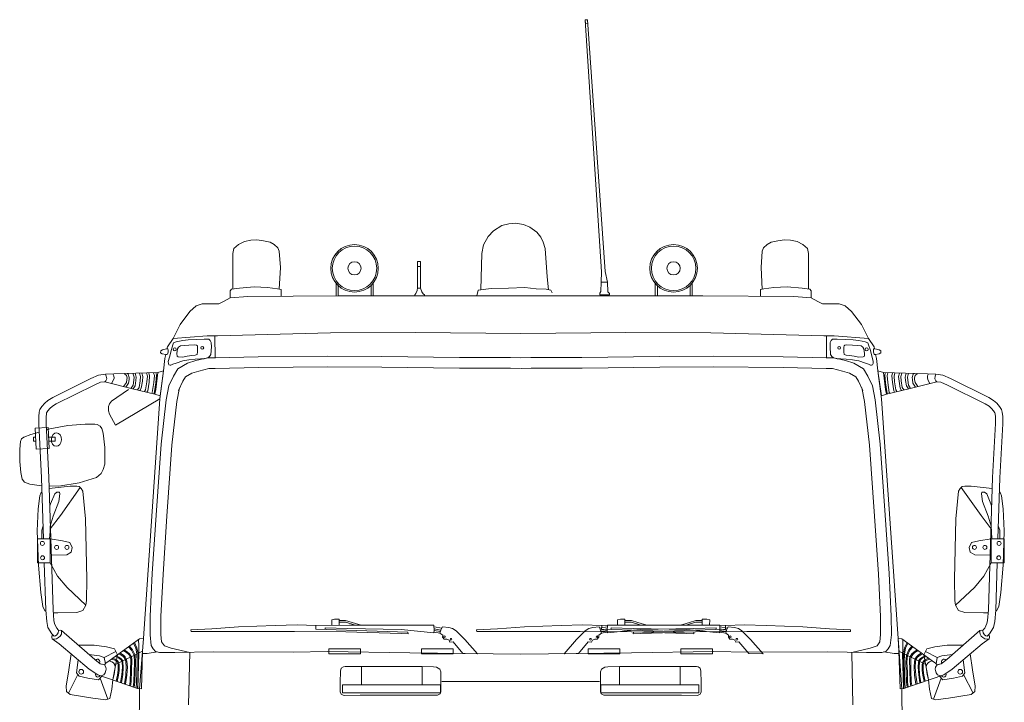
# Model space of a CAD drawing. Header units: metres. Extents: x -167 to 262, y -186 to 508.
# Tile 54 of 256: x 242.23 to 245.21, y -167.91 to -165.84. Entities that reach past the tile are written whole.
import ezdxf

# ---------------------------------------------------------------- set-up
doc = ezdxf.new("R2010")
doc.units = ezdxf.units.M
doc.header["$MEASUREMENT"] = 0

msp = doc.modelspace()

# ---------------------------------------------------------------- linework, layer by layer
at = {"color": 7, "linetype": 'Continuous', "lineweight": 13}
for p, q in [((242.4834, -167.7724), (242.5192, -167.7544)), ((245.0102, -167.7724), (244.9745, -167.7544)), ((242.4036, -167.8245), (242.3751, -167.8806)), ((245.0901, -167.8245), (245.1186, -167.8806)), ((242.4716, -167.8349), (242.4945, -167.8991)), ((243.5078, -167.8454), (243.9859, -167.8454)), ((245.022, -167.8349), (244.9992, -167.8991))]:
    msp.add_line(p, q, dxfattribs=at)
for points in [[(243.9427, -165.8393), (243.9918, -166.6025), (243.9907, -166.6346), (244.0098, -166.6346), (244.0025, -166.6014), (243.949, -165.838), (243.9426, -165.8384), (243.9433, -165.8494), (243.9498, -165.8489)], [(243.6257, -166.6577), (243.6289, -166.5477), (243.634, -166.521), (243.648, -166.4959), (243.6643, -166.4782), (243.6898, -166.4627), (243.7106, -166.4568), (243.7309, -166.4554), (243.7551, -166.4595), (243.7743, -166.4673), (243.7955, -166.4821), (243.8078, -166.4975), (243.815, -166.5127), (243.8212, -166.5318), (243.8272, -166.6184), (243.8311, -166.6573)], [(242.8742, -166.6546), (242.8742, -166.5476), (242.8772, -166.5316), (242.8908, -166.52), (242.9089, -166.511), (242.9285, -166.5069), (242.9466, -166.5059), (242.9672, -166.5085), (242.9868, -166.513), (242.9994, -166.52), (243.0105, -166.5296), (243.0145, -166.5401), (243.018, -166.5898), (243.0145, -166.6554)], [(244.6195, -166.6546), (244.6195, -166.5476), (244.6165, -166.5316), (244.6029, -166.52), (244.5848, -166.511), (244.5652, -166.5069), (244.5471, -166.5059), (244.5265, -166.5085), (244.5069, -166.513), (244.4943, -166.52), (244.4832, -166.5296), (244.4792, -166.5401), (244.4757, -166.5898), (244.4792, -166.6554)], [(243.4334, -166.6526), (243.4334, -166.5716), (243.4433, -166.5716), (243.4433, -166.6535)], [(242.8657, -166.6813), (242.8656, -166.6606), (242.8701, -166.6552), (242.8936, -166.652), (242.9385, -166.6488), (242.9792, -166.6507), (243.0091, -166.6547), (243.0199, -166.6561), (243.0201, -166.6773)], [(243.1871, -166.6761), (243.1871, -166.6381)], [(243.1936, -166.645), (243.1936, -166.676)], [(243.2929, -166.6759), (243.2929, -166.6441)], [(243.2985, -166.6381), (243.2994, -166.6381), (243.2994, -166.6758)], [(243.4334, -166.6516), (243.4323, -166.6595), (243.4289, -166.669), (243.4256, -166.6731), (243.4256, -166.6755), (243.4554, -166.675), (243.4554, -166.6721), (243.4511, -166.6693), (243.4466, -166.6638), (243.443, -166.6526), (243.4334, -166.6526)], [(243.6139, -166.6754), (243.6176, -166.6588), (243.6575, -166.6535), (243.7093, -166.6528), (243.7589, -166.6505), (243.7935, -166.6543), (243.8243, -166.6558), (243.8379, -166.6588), (243.8424, -166.667)], [(243.9907, -166.6346), (243.9901, -166.6628), (243.9863, -166.6673), (243.9863, -166.6727), (244.0162, -166.673), (244.0159, -166.6685), (244.0108, -166.664), (244.0098, -166.6346)], [(244.1548, -166.6761), (244.1548, -166.6381)], [(244.1613, -166.645), (244.1613, -166.676)], [(244.2607, -166.6759), (244.2607, -166.6441)], [(244.2662, -166.6381), (244.2672, -166.6381), (244.2672, -166.6758)], [(244.628, -166.6813), (244.6281, -166.6606), (244.6236, -166.6552), (244.6001, -166.652), (244.5552, -166.6488), (244.5145, -166.6507), (244.4846, -166.6547), (244.4737, -166.6561), (244.4736, -166.6773)], [(242.6923, -166.8046), (242.7136, -166.7621), (242.7434, -166.7228), (242.7625, -166.7058), (242.7806, -166.7004), (242.8104, -166.6994), (242.8317, -166.6994), (242.8455, -166.693), (242.8657, -166.6813), (242.9189, -166.6781), (243.1944, -166.676), (243.6329, -166.6753), (243.7681, -166.6753)], [(244.8014, -166.8046), (244.7801, -166.7621), (244.7503, -166.7228), (244.7312, -166.7058), (244.7131, -166.7004), (244.6833, -166.6994), (244.662, -166.6994), (244.6482, -166.693), (244.628, -166.6813), (244.5748, -166.6781), (244.2993, -166.676), (243.8608, -166.6753), (243.7256, -166.6753)], [(242.674, -166.8365), (242.6752, -166.8308), (242.6923, -166.8046)], [(242.6923, -166.8046), (242.7959, -166.7965), (242.8275, -166.7965), (243.1699, -166.7881), (243.428, -166.7871), (243.7468, -166.7896)], [(242.8193, -166.7965), (242.8197, -166.865)], [(244.8014, -166.8046), (244.6978, -166.7965), (244.6662, -166.7965), (244.3238, -166.7881), (244.0657, -166.7871), (243.7468, -166.7896)], [(244.6743, -166.7965), (244.674, -166.865)], [(244.8197, -166.8365), (244.8184, -166.8308), (244.8014, -166.8046)], [(242.5851, -168.501), (242.5906, -167.8674), (242.6023, -167.715), (242.6524, -166.9882), (242.6634, -166.9027), (242.6677, -166.8662), (242.6704, -166.8533)], [(242.6798, -166.9488), (242.6936, -166.9192), (242.7069, -166.8975), (242.7366, -166.8802), (242.762, -166.8723), (242.7967, -166.8638), (242.8197, -166.8636), (242.9507, -166.8602), (243.1618, -166.8588), (243.3257, -166.8597), (243.561, -166.8624), (243.7161, -166.8624), (243.7468, -166.8633)], [(244.8139, -166.9488), (244.8001, -166.9192), (244.7868, -166.8975), (244.7571, -166.8802), (244.7317, -166.8723), (244.697, -166.8638), (244.674, -166.8636), (244.543, -166.8602), (244.3319, -166.8588), (244.168, -166.8597), (243.9327, -166.8624), (243.7776, -166.8624), (243.7468, -166.8633)], [(244.9086, -168.501), (244.9031, -167.8674), (244.8914, -167.715), (244.8413, -166.9882), (244.8302, -166.9027), (244.826, -166.8662), (244.8232, -166.8533)], [(242.7094, -166.9627), (242.7225, -166.9347), (242.7305, -166.9216), (242.7498, -166.9104), (242.7708, -166.9039), (242.8008, -166.8965), (242.8203, -166.8964), (242.9513, -166.8929), (243.1618, -166.8915), (243.3254, -166.8925), (243.5608, -166.8951), (243.7156, -166.8951), (243.7459, -166.896)], [(244.7843, -166.9627), (244.7712, -166.9347), (244.7632, -166.9216), (244.7439, -166.9104), (244.7229, -166.9039), (244.6929, -166.8965), (244.6734, -166.8964), (244.5424, -166.8929), (244.3319, -166.8915), (244.1683, -166.8925), (243.9329, -166.8951), (243.7781, -166.8951), (243.7478, -166.896)], [(242.4876, -166.9137), (242.4665, -166.9164), (242.4435, -166.9264), (242.3273, -166.9841), (242.3131, -166.9927), (242.3032, -167.0014), (242.2948, -167.0116), (242.2888, -167.0209), (242.2863, -167.0285), (242.2849, -167.0417), (242.2849, -167.0637), (242.2938, -167.2275), (242.2995, -167.4126)], [(242.6466, -166.9084), (242.5129, -166.9121), (242.4876, -166.9137), (242.4897, -166.9195), (242.4913, -166.9279), (242.4881, -166.9337), (242.4851, -166.9367), (242.5698, -166.9577), (242.6376, -166.9736)], [(242.51, -166.9123), (242.5129, -166.9182), (242.5135, -166.9257), (242.511, -166.9323), (242.506, -166.9419)], [(242.5438, -166.9113), (242.5508, -166.917), (242.5528, -166.9244), (242.5524, -166.9291), (242.551, -166.9384), (242.5425, -166.9509)], [(242.554, -166.911), (242.5567, -166.9132), (242.5596, -166.9238), (242.5591, -166.9299), (242.5574, -166.9409), (242.5494, -166.9526)], [(242.5707, -166.9105), (242.574, -166.9226), (242.5732, -166.9316), (242.571, -166.9462), (242.5642, -166.9563)], [(242.5775, -166.9103), (242.5807, -166.922), (242.5798, -166.9323), (242.5773, -166.9486), (242.571, -166.9579)], [(242.5911, -166.91), (242.594, -166.9208), (242.5929, -166.9339), (242.5899, -166.9536), (242.5847, -166.9612)], [(242.5978, -166.9098), (242.6007, -166.9202), (242.5994, -166.9347), (242.5961, -166.956), (242.5916, -166.9628)], [(242.612, -166.9094), (242.6146, -166.919), (242.6131, -166.9363), (242.6093, -166.9612), (242.6059, -166.9662)], [(242.6188, -166.9092), (242.6213, -166.9184), (242.6197, -166.9371), (242.6156, -166.9636), (242.6128, -166.9678)], [(242.6335, -166.9088), (242.6357, -166.9171), (242.6338, -166.9388), (242.6292, -166.969), (242.6276, -166.9713)], [(242.6403, -166.9086), (242.6424, -166.9165), (242.6404, -166.9396), (242.6355, -166.9714), (242.6345, -166.9729)], [(244.8471, -166.9084), (244.9808, -166.9121), (245.0061, -166.9137), (245.004, -166.9195), (245.0024, -166.9279), (245.0056, -166.9337), (245.0086, -166.9367), (244.9238, -166.9577), (244.856, -166.9736)], [(244.8534, -166.9086), (244.8513, -166.9165), (244.8533, -166.9396), (244.8581, -166.9714), (244.8592, -166.9729)], [(244.8602, -166.9088), (244.858, -166.9171), (244.8599, -166.9388), (244.8645, -166.969), (244.866, -166.9713)], [(244.8749, -166.9092), (244.8724, -166.9184), (244.874, -166.9371), (244.8781, -166.9636), (244.8809, -166.9678)], [(244.8817, -166.9094), (244.8791, -166.919), (244.8806, -166.9363), (244.8844, -166.9612), (244.8878, -166.9662)], [(244.8958, -166.9098), (244.893, -166.9202), (244.8943, -166.9347), (244.8975, -166.956), (244.9021, -166.9628)], [(244.9026, -166.91), (244.8997, -166.9208), (244.9008, -166.9339), (244.9038, -166.9536), (244.909, -166.9612)], [(244.9162, -166.9103), (244.913, -166.922), (244.9139, -166.9323), (244.9164, -166.9486), (244.9227, -166.9579)], [(244.9229, -166.9105), (244.9197, -166.9226), (244.9205, -166.9316), (244.9227, -166.9462), (244.9295, -166.9563)], [(244.9397, -166.911), (244.937, -166.9132), (244.9341, -166.9238), (244.9346, -166.9299), (244.9363, -166.9409), (244.9442, -166.9526)], [(244.9499, -166.9113), (244.9429, -166.917), (244.9408, -166.9244), (244.9412, -166.9291), (244.9427, -166.9384), (244.9511, -166.9509)], [(244.9837, -166.9123), (244.9808, -166.9182), (244.9802, -166.9257), (244.9826, -166.9323), (244.9877, -166.9419)], [(245.0061, -166.9137), (245.0272, -166.9164), (245.0502, -166.9264), (245.1664, -166.9841), (245.1806, -166.9927), (245.1904, -167.0014), (245.1989, -167.0116), (245.2048, -167.0209), (245.2074, -167.0285), (245.2088, -167.0417), (245.2088, -167.0637), (245.1999, -167.2275), (245.1942, -167.4126)], [(242.4855, -166.9363), (242.4725, -166.938), (242.4529, -166.9465), (242.338, -167.0036), (242.3263, -167.0106), (242.3192, -167.0169), (242.3127, -167.0247), (242.309, -167.0305), (242.3081, -167.0332), (242.3071, -167.0429), (242.3071, -167.0631), (242.316, -167.2265), (242.3284, -167.6277), (242.3311, -167.66), (242.3332, -167.6699)], [(242.5572, -166.96), (242.5055, -166.9952), (242.4992, -167.0036), (242.4965, -167.0114), (242.4968, -167.0241), (242.4998, -167.0343), (242.5176, -167.0676), (242.6524, -166.9882), (242.6529, -166.9789)], [(242.6798, -166.9488), (242.6714, -166.9908), (242.6563, -167.1256), (242.6411, -167.3414), (242.6295, -167.5182), (242.6228, -167.6477), (242.6225, -167.7043), (242.6261, -167.7359), (242.632, -167.7467), (242.6392, -167.7544), (242.6512, -167.7574), (242.6978, -167.758), (242.8156, -167.7556), (243.0572, -167.7565), (243.1611, -167.755), (243.411, -167.7583), (243.7468, -167.7629)], [(242.7119, -166.9552), (242.7038, -166.9959), (242.6889, -167.1286), (242.6738, -167.3437), (242.6621, -167.5202), (242.6556, -167.6487), (242.6552, -167.7025), (242.6577, -167.7248)], [(244.8139, -166.9488), (244.8223, -166.9908), (244.8374, -167.1256), (244.8526, -167.3414), (244.8642, -167.5182), (244.8708, -167.6477), (244.8712, -167.7043), (244.8676, -167.7359), (244.8617, -167.7467), (244.8545, -167.7544), (244.8425, -167.7574), (244.7959, -167.758), (244.6781, -167.7556), (244.4365, -167.7565), (244.3326, -167.755), (244.0827, -167.7583), (243.7468, -167.7629)], [(244.8139, -166.9488), (244.8223, -166.9908), (244.8374, -167.1256), (244.8526, -167.3414), (244.8642, -167.5182), (244.8708, -167.6477), (244.8712, -167.7043), (244.8676, -167.7359), (244.8617, -167.7467), (244.8545, -167.7544), (244.8425, -167.7574), (244.7959, -167.758), (244.6781, -167.7556), (244.4365, -167.7565), (244.3326, -167.755), (244.0827, -167.7583), (243.7468, -167.7629)], [(244.8139, -166.9488), (244.8223, -166.9908), (244.8374, -167.1256), (244.8526, -167.3414), (244.8642, -167.5182), (244.8708, -167.6477), (244.8712, -167.7043), (244.8676, -167.7359), (244.8617, -167.7467), (244.8545, -167.7544), (244.8425, -167.7574), (244.7959, -167.758), (244.6781, -167.7556), (244.4365, -167.7565), (244.3326, -167.755), (244.0827, -167.7583), (243.7468, -167.7629)], [(244.7818, -166.9552), (244.7899, -166.9959), (244.8048, -167.1286), (244.8199, -167.3437), (244.8316, -167.5202), (244.8381, -167.6487), (244.8385, -167.7025), (244.8359, -167.7248)], [(245.0082, -166.9363), (245.0212, -166.938), (245.0408, -166.9465), (245.1557, -167.0036), (245.1673, -167.0106), (245.1745, -167.0169), (245.181, -167.0247), (245.1846, -167.0305), (245.1856, -167.0332), (245.1866, -167.0429), (245.1866, -167.0631), (245.1777, -167.2265), (245.1653, -167.6277), (245.1626, -167.66), (245.1605, -167.6699)], [(242.3168, -167.2523), (242.3458, -167.2526), (242.4079, -167.2431), (242.4604, -167.2271), (242.4739, -167.2146), (242.4809, -167.2022), (242.4854, -167.1862), (242.4859, -167.1362), (242.4809, -167.0927), (242.4764, -167.0777), (242.4709, -167.0707), (242.4624, -167.0662), (242.4549, -167.0652), (242.4254, -167.0647), (242.3734, -167.0692), (242.3183, -167.0792), (242.3082, -167.0822)], [(242.2608, -167.0962), (242.2398, -167.1042), (242.2328, -167.1097), (242.2298, -167.1172), (242.2273, -167.1412), (242.2278, -167.1782), (242.2303, -167.2116), (242.2348, -167.2316), (242.2423, -167.2406), (242.2583, -167.2471), (242.2933, -167.2521), (242.2945, -167.2521)], [(242.2863, -167.0887), (242.2608, -167.0962)], [(242.2762, -167.116), (242.2695, -167.116), (242.2695, -167.1048), (242.2757, -167.1048)], [(242.3148, -167.1048), (242.3349, -167.1048), (242.3349, -167.116), (242.3153, -167.116)], [(242.317, -167.2596), (242.3807, -167.2533), (242.4003, -167.253), (242.4078, -167.2543), (242.4142, -167.2605), (242.4186, -167.2677), (242.4271, -167.3523), (242.4312, -167.5351), (242.43, -167.5997), (242.4277, -167.6137), (242.4189, -167.63), (242.4003, -167.6358), (242.3432, -167.6376), (242.3292, -167.6368)], [(242.3197, -167.3825), (242.3506, -167.3416), (242.411, -167.2574)], [(245.1767, -167.2596), (245.113, -167.2533), (245.0934, -167.253), (245.0859, -167.2543), (245.0794, -167.2605), (245.0751, -167.2677), (245.0666, -167.3523), (245.0625, -167.5351), (245.0637, -167.5997), (245.066, -167.6137), (245.0748, -167.63), (245.0934, -167.6358), (245.1505, -167.6376), (245.1645, -167.6368)], [(245.174, -167.3825), (245.1431, -167.3416), (245.0827, -167.2574)], [(242.3065, -167.6318), (242.304, -167.6307), (242.2972, -167.6176), (242.2912, -167.5757), (242.2841, -167.4924), (242.2802, -167.3888), (242.2838, -167.3222), (242.2884, -167.2828), (242.2919, -167.2738), (242.2951, -167.2698)], [(242.3186, -167.3122), (242.3206, -167.3065), (242.3336, -167.2759), (242.3398, -167.2708), (242.3449, -167.2708), (242.3483, -167.2708), (242.3494, -167.2765), (242.346, -167.2991), (242.329, -167.3443), (242.32, -167.3743), (242.3194, -167.3907), (242.3179, -167.4126)], [(245.1751, -167.3122), (245.1731, -167.3065), (245.1601, -167.2759), (245.1539, -167.2708), (245.1488, -167.2708), (245.1454, -167.2708), (245.1443, -167.2765), (245.1477, -167.2991), (245.1646, -167.3443), (245.1737, -167.3743), (245.1743, -167.3907), (245.1758, -167.4126)], [(245.1872, -167.6318), (245.1897, -167.6307), (245.1965, -167.6176), (245.2025, -167.5757), (245.2096, -167.4924), (245.2135, -167.3888), (245.2099, -167.3222), (245.2053, -167.2828), (245.2017, -167.2738), (245.1986, -167.2698)], [(242.294, -167.3862), (242.2983, -167.3731)], [(245.1997, -167.3862), (245.1954, -167.3731)], [(242.294, -167.3862), (242.294, -167.4126)], [(245.1997, -167.3862), (245.1997, -167.4126)], [(242.32, -167.4126), (242.3574, -167.4189), (242.3795, -167.4236), (242.3866, -167.4387), (242.3835, -167.4529), (242.37, -167.4608), (242.3233, -167.4622)], [(245.1737, -167.4126), (245.1363, -167.4189), (245.1142, -167.4236), (245.1071, -167.4387), (245.1102, -167.4529), (245.1237, -167.4608), (245.1704, -167.4622)], [(242.3018, -167.4856), (242.3063, -167.629), (242.3091, -167.6632), (242.313, -167.6818), (242.3246, -167.7011), (242.3308, -167.7073), (242.3323, -167.7084), (242.3357, -167.7074), (242.3402, -167.7037), (242.3442, -167.6979), (242.3451, -167.6922), (242.3441, -167.6892)], [(242.32, -167.4856), (242.3424, -167.5256), (242.3709, -167.5605), (242.4277, -167.6137)], [(245.1737, -167.4856), (245.1513, -167.5256), (245.1228, -167.5605), (245.066, -167.6137)], [(245.1919, -167.4856), (245.1874, -167.629), (245.1846, -167.6632), (245.1807, -167.6818), (245.1691, -167.7011), (245.1629, -167.7073), (245.1613, -167.7084), (245.1579, -167.7074), (245.1535, -167.7037), (245.1494, -167.6979), (245.1486, -167.6922), (245.1496, -167.6892)], [(242.3441, -167.6892), (242.3396, -167.6837), (242.3357, -167.6768), (242.3332, -167.6699)], [(242.7464, -167.6889), (242.8099, -167.686), (242.8912, -167.6798), (243.0025, -167.676), (243.0685, -167.6736), (243.1259, -167.6752)], [(242.7464, -167.6889), (242.747, -167.694), (243.0607, -167.6934), (243.2163, -167.6947), (243.384, -167.7004), (243.4053, -167.7012), (243.4049, -167.6963), (243.1253, -167.6863), (243.1259, -167.6752), (243.2278, -167.6745), (243.3776, -167.6745), (243.4652, -167.6748), (243.4836, -167.6748), (243.4844, -167.6912), (243.4832, -167.6983), (243.3843, -167.6881), (243.222, -167.6846), (243.1539, -167.6827), (243.1537, -167.6874)], [(243.1739, -167.6684), (243.1739, -167.6749), (243.1736, -167.6581), (243.1822, -167.6564), (243.1961, -167.6567), (243.1963, -167.6747)], [(243.1962, -167.6607), (243.2157, -167.6607), (243.2353, -167.6667), (243.2626, -167.6745)], [(243.1962, -167.6657), (243.2164, -167.666), (243.2446, -167.6745)], [(243.6131, -167.6889), (243.6767, -167.686), (243.7579, -167.6798), (243.8693, -167.676), (243.9353, -167.6736), (243.9927, -167.6752)], [(243.6131, -167.6889), (243.6138, -167.694), (243.9275, -167.6934), (244.0831, -167.6947), (244.2508, -167.7004), (244.272, -167.7012), (244.2717, -167.6963), (243.9921, -167.6863), (243.9927, -167.6752), (244.0946, -167.6745), (244.2444, -167.6745), (244.332, -167.6748), (244.3504, -167.6748), (244.3512, -167.6912), (244.35, -167.6983), (244.2511, -167.6881), (244.0888, -167.6846), (244.0207, -167.6827), (244.0205, -167.6874)], [(244.7473, -167.6889), (244.7467, -167.694), (244.433, -167.6934), (244.2774, -167.6947), (244.1097, -167.7004), (244.0884, -167.7012), (244.0887, -167.6963), (244.3684, -167.6863), (244.3678, -167.6752), (244.2659, -167.6745), (244.1161, -167.6745), (244.0284, -167.6748), (244.0101, -167.6748), (244.0093, -167.6912), (244.0104, -167.6983), (244.1094, -167.6881), (244.2717, -167.6846), (244.3398, -167.6827), (244.3399, -167.6874)], [(244.0407, -167.6684), (244.0407, -167.6749), (244.0403, -167.6581), (244.049, -167.6564), (244.0629, -167.6567), (244.063, -167.6747)], [(244.063, -167.6607), (244.0825, -167.6607), (244.1021, -167.6667), (244.1294, -167.6745)], [(244.063, -167.6657), (244.0832, -167.666), (244.1114, -167.6745)], [(244.2975, -167.6607), (244.2779, -167.6607), (244.2584, -167.6667), (244.2311, -167.6745)], [(244.2975, -167.6657), (244.2773, -167.666), (244.2491, -167.6745)], [(244.3198, -167.6684), (244.3198, -167.6749), (244.3201, -167.6581), (244.3115, -167.6564), (244.2975, -167.6567), (244.2974, -167.6747)], [(244.7473, -167.6889), (244.6838, -167.686), (244.6025, -167.6798), (244.4911, -167.676), (244.4252, -167.6736), (244.3678, -167.6752)], [(245.1496, -167.6892), (245.1541, -167.6837), (245.158, -167.6768), (245.1605, -167.6699)], [(242.3277, -167.7042), (242.3251, -167.7076), (242.3246, -167.7122), (242.3261, -167.7156), (242.3471, -167.7316), (242.4383, -167.8079), (242.4639, -167.8249)], [(242.3261, -167.7156), (242.3317, -167.7166), (242.3393, -167.7159), (242.3449, -167.7125), (242.3498, -167.7078), (242.3537, -167.7017), (242.3542, -167.6969), (242.3539, -167.6911)], [(242.5095, -167.8406), (242.5137, -167.8247), (242.517, -167.8016), (242.5163, -167.7945), (242.5115, -167.7887), (242.5066, -167.7858), (242.4986, -167.7829), (242.4889, -167.79), (242.4841, -167.7945), (242.4718, -167.7916), (242.4547, -167.7787), (242.3539, -167.6911), (242.3499, -167.6899), (242.3446, -167.6907)], [(243.5024, -167.6991), (243.4836, -167.6959)], [(243.4839, -167.6795), (243.5073, -167.6834)], [(243.5047, -167.6893), (243.4842, -167.6858)], [(243.4844, -167.6904), (243.5035, -167.6936)], [(244.0098, -167.6795), (243.9864, -167.6834)], [(243.989, -167.6893), (244.0095, -167.6858)], [(244.0093, -167.6904), (243.9902, -167.6936)], [(243.9913, -167.6991), (244.0101, -167.6959)], [(244.3692, -167.6991), (244.3504, -167.6959)], [(244.3506, -167.6795), (244.3741, -167.6834)], [(244.3715, -167.6893), (244.3509, -167.6858)], [(244.3512, -167.6904), (244.3703, -167.6936)], [(244.9841, -167.8406), (244.98, -167.8247), (244.9767, -167.8016), (244.9774, -167.7945), (244.9822, -167.7887), (244.9871, -167.7858), (244.9951, -167.7829), (245.0048, -167.79), (245.0096, -167.7945), (245.0219, -167.7916), (245.039, -167.7787), (245.1398, -167.6911), (245.1438, -167.6899), (245.1491, -167.6907)], [(245.166, -167.7042), (245.1686, -167.7076), (245.169, -167.7122), (245.1676, -167.7156), (245.1466, -167.7316), (245.0554, -167.8079), (245.0298, -167.8249)], [(245.1676, -167.7156), (245.162, -167.7166), (245.1544, -167.7159), (245.1488, -167.7125), (245.1438, -167.7078), (245.14, -167.7017), (245.1395, -167.6969), (245.1398, -167.6911)], [(242.3835, -167.762), (242.3764, -167.8101), (242.3687, -167.8596), (242.3696, -167.8758), (242.3807, -167.8854), (242.4494, -167.8965), (242.4886, -167.9009), (242.5005, -167.8972), (242.5071, -167.8684), (242.5095, -167.8406), (242.5242, -167.7643), (242.5152, -167.7466), (242.4908, -167.7407), (242.4531, -167.7357)], [(242.4531, -167.7357), (242.4043, -167.7349)], [(242.4986, -167.7829), (242.5908, -167.716), (242.6023, -167.715), (242.5998, -167.7535), (242.5163, -167.7945)], [(242.5724, -167.7293), (242.5794, -167.7441), (242.5829, -167.7619), (242.584, -167.7873), (242.5819, -167.8481), (242.581, -167.8653)], [(242.5752, -167.7273), (242.5826, -167.743), (242.5863, -167.7615), (242.5874, -167.7873), (242.5853, -167.8482), (242.5844, -167.8665)], [(242.5877, -167.7182), (242.5883, -167.7369), (242.5883, -167.7519), (242.5887, -167.7609), (242.5861, -167.8668)], [(242.6577, -167.7248), (242.666, -167.7371), (242.6865, -167.7445), (242.743, -167.7571)], [(244.8359, -167.7248), (244.8277, -167.7371), (244.8072, -167.7445), (244.7507, -167.7571)], [(244.9951, -167.7829), (244.9029, -167.716), (244.8914, -167.715), (244.8939, -167.7535), (244.9774, -167.7945)], [(244.906, -167.7182), (244.9054, -167.7369), (244.9054, -167.7519), (244.905, -167.7609), (244.9075, -167.8668)], [(244.9185, -167.7273), (244.9111, -167.743), (244.9074, -167.7615), (244.9063, -167.7873), (244.9084, -167.8482), (244.9093, -167.8665)], [(244.9213, -167.7293), (244.9143, -167.7441), (244.9108, -167.7619), (244.9097, -167.7873), (244.9118, -167.8481), (244.9126, -167.8653)], [(245.1102, -167.762), (245.1173, -167.8101), (245.125, -167.8596), (245.1241, -167.8758), (245.113, -167.8854), (245.0443, -167.8965), (245.0051, -167.9009), (244.9932, -167.8972), (244.9866, -167.8684), (244.9841, -167.8406), (244.9695, -167.7643), (244.9784, -167.7466), (245.0028, -167.7407), (245.0406, -167.7357)], [(245.0406, -167.7357), (245.0894, -167.7349)], [(242.4872, -167.7915), (242.4834, -167.7724), (242.4694, -167.7673), (242.4371, -167.7634)], [(242.4639, -167.8249), (242.5848, -167.8666), (242.5963, -167.8681), (242.5998, -167.7535)], [(242.5278, -167.7616), (242.5324, -167.7634), (242.5398, -167.7682), (242.5441, -167.7726), (242.5473, -167.7777), (242.5494, -167.7848), (242.5506, -167.8018), (242.549, -167.8261), (242.5449, -167.8528)], [(242.531, -167.7594), (242.5339, -167.7605), (242.5419, -167.7657), (242.5467, -167.7705), (242.5503, -167.7764), (242.5527, -167.7842), (242.5539, -167.8018), (242.5523, -167.8265), (242.548, -167.8539)], [(242.5414, -167.7518), (242.5512, -167.7578), (242.5579, -167.7641), (242.5625, -167.7713), (242.5639, -167.7775), (242.5633, -167.8138), (242.5622, -167.8445), (242.5615, -167.8538), (242.56, -167.8581)], [(242.5444, -167.7497), (242.5532, -167.7551), (242.5606, -167.762), (242.5657, -167.77), (242.5673, -167.7771), (242.5666, -167.8138), (242.5656, -167.8447), (242.5648, -167.8545), (242.5632, -167.8592)], [(242.5576, -167.7401), (242.5668, -167.7509), (242.574, -167.7662), (242.5754, -167.7873), (242.574, -167.8177), (242.5733, -167.8445), (242.5726, -167.8566), (242.5704, -167.8616)], [(242.5603, -167.7381), (242.5697, -167.749), (242.5773, -167.7654), (242.5788, -167.7873), (242.5774, -167.8178), (242.5767, -167.8446), (242.5759, -167.8574), (242.5736, -167.8627)], [(242.6452, -167.7559), (242.6139, -167.7605), (242.5996, -167.7601)], [(242.743, -167.7571), (242.7393, -167.9163)], [(244.7507, -167.7571), (244.7544, -167.9163)], [(244.8485, -167.7559), (244.8798, -167.7605), (244.8941, -167.7601)], [(245.0298, -167.8249), (244.9089, -167.8666), (244.8974, -167.8681), (244.8939, -167.7535)], [(244.9334, -167.7381), (244.924, -167.749), (244.9164, -167.7654), (244.9149, -167.7873), (244.9163, -167.8178), (244.917, -167.8446), (244.9178, -167.8574), (244.9201, -167.8627)], [(244.9361, -167.7401), (244.9269, -167.7509), (244.9197, -167.7662), (244.9183, -167.7873), (244.9197, -167.8177), (244.9204, -167.8445), (244.9211, -167.8566), (244.9233, -167.8616)], [(244.9493, -167.7497), (244.9405, -167.7551), (244.9331, -167.762), (244.928, -167.77), (244.9264, -167.7771), (244.927, -167.8138), (244.9281, -167.8447), (244.9289, -167.8545), (244.9304, -167.8592)], [(244.9523, -167.7518), (244.9425, -167.7578), (244.9357, -167.7641), (244.9312, -167.7713), (244.9298, -167.7775), (244.9304, -167.8138), (244.9315, -167.8445), (244.9322, -167.8538), (244.9337, -167.8581)], [(244.9627, -167.7594), (244.9598, -167.7605), (244.9518, -167.7657), (244.9469, -167.7705), (244.9434, -167.7764), (244.941, -167.7842), (244.9398, -167.8018), (244.9414, -167.8265), (244.9456, -167.8539)], [(244.9658, -167.7616), (244.9613, -167.7634), (244.9539, -167.7682), (244.9496, -167.7726), (244.9464, -167.7777), (244.9443, -167.7848), (244.9431, -167.8018), (244.9447, -167.8261), (244.9488, -167.8528)], [(245.0064, -167.7915), (245.0102, -167.7724), (245.0243, -167.7673), (245.0566, -167.7634)], [(242.405, -167.78), (242.3999, -167.8197), (242.4073, -167.8293), (242.4339, -167.8352), (242.4664, -167.8404), (242.4768, -167.8294)], [(242.4779, -167.793), (242.4841, -167.7945), (242.4883, -167.8019), (242.4899, -167.8078), (242.4883, -167.8121), (242.4865, -167.8195), (242.4825, -167.8257), (242.474, -167.8284)], [(242.5063, -167.7773), (242.5156, -167.7806), (242.5215, -167.784), (242.5235, -167.7861), (242.5254, -167.79), (242.5263, -167.795), (242.5264, -167.8115), (242.524, -167.826)], [(242.5091, -167.7752), (242.5168, -167.778), (242.5233, -167.7817), (242.5258, -167.7845), (242.5281, -167.7891), (242.5291, -167.7948), (242.5292, -167.8118), (242.5267, -167.8267), (242.5267, -167.8267)], [(242.5164, -167.7699), (242.5269, -167.774), (242.5323, -167.7775), (242.5347, -167.78), (242.5363, -167.7826), (242.5377, -167.787), (242.5387, -167.8018), (242.5372, -167.8248), (242.5335, -167.8489)], [(242.5191, -167.768), (242.5281, -167.7716), (242.534, -167.7754), (242.5369, -167.7783), (242.5389, -167.7815), (242.5404, -167.7865), (242.5414, -167.8018), (242.5399, -167.8251), (242.5361, -167.8498)], [(244.9746, -167.768), (244.9655, -167.7716), (244.9597, -167.7754), (244.9568, -167.7783), (244.9548, -167.7815), (244.9533, -167.7865), (244.9523, -167.8018), (244.9538, -167.8251), (244.9576, -167.8498)], [(244.9772, -167.7699), (244.9668, -167.774), (244.9614, -167.7775), (244.9589, -167.78), (244.9573, -167.7826), (244.956, -167.787), (244.955, -167.8018), (244.9565, -167.8248), (244.9602, -167.8489)], [(244.9846, -167.7752), (244.9769, -167.778), (244.9704, -167.7817), (244.9678, -167.7845), (244.9656, -167.7891), (244.9645, -167.7948), (244.9644, -167.8118), (244.9669, -167.8267), (244.967, -167.8267)], [(244.9874, -167.7773), (244.9781, -167.7806), (244.9722, -167.784), (244.9702, -167.7861), (244.9683, -167.79), (244.9674, -167.795), (244.9673, -167.8115), (244.9697, -167.826)], [(245.0158, -167.793), (245.0096, -167.7945), (245.0053, -167.8019), (245.0038, -167.8078), (245.0053, -167.8121), (245.0072, -167.8195), (245.0112, -167.8257), (245.0197, -167.8284)], [(245.0887, -167.78), (245.0938, -167.8197), (245.0864, -167.8293), (245.0598, -167.8352), (245.0272, -167.8404), (245.0168, -167.8294)], [(242.524, -167.826), (242.5203, -167.8443)], [(242.5268, -167.8265), (242.523, -167.8453)], [(244.9669, -167.8265), (244.9707, -167.8453)], [(244.9697, -167.826), (244.9734, -167.8443)]]:
    msp.add_lwpolyline(points, dxfattribs=at)
for points in [[(243.4334, -166.5716), (243.4433, -166.5716), (243.4433, -166.5866), (243.4334, -166.5866)], [(242.7115, -166.8129), (242.7019, -166.8147), (242.694, -166.8183), (242.6919, -166.824), (242.6873, -166.8389), (242.6812, -166.8621), (242.678, -166.8753), (242.6781, -166.8813), (242.6796, -166.8848), (242.6832, -166.886), (242.6861, -166.8862), (242.6919, -166.8834), (242.7014, -166.8794), (242.7218, -166.8732), (242.7406, -166.8697), (242.7599, -166.8681), (242.7755, -166.8669), (242.7871, -166.8664), (242.7941, -166.8646), (242.7994, -166.8629), (242.8034, -166.8592), (242.8069, -166.8538), (242.8087, -166.8305), (242.8083, -166.8167), (242.8052, -166.8115), (242.8009, -166.8072), (242.7868, -166.8072), (242.7384, -166.8093), (242.7221, -166.8111)], [(244.7822, -166.8129), (244.7918, -166.8147), (244.7996, -166.8183), (244.8018, -166.824), (244.8064, -166.8389), (244.8125, -166.8621), (244.8157, -166.8753), (244.8156, -166.8813), (244.814, -166.8848), (244.8105, -166.886), (244.8076, -166.8862), (244.8018, -166.8834), (244.7923, -166.8794), (244.7719, -166.8732), (244.7531, -166.8697), (244.7338, -166.8681), (244.7182, -166.8669), (244.7066, -166.8664), (244.6996, -166.8646), (244.6943, -166.8629), (244.6903, -166.8592), (244.6868, -166.8538), (244.685, -166.8305), (244.6853, -166.8167), (244.6885, -166.8115), (244.6928, -166.8072), (244.7069, -166.8072), (244.7553, -166.8093), (244.7715, -166.8111)], [(242.674, -166.8365), (242.6682, -166.8374), (242.6602, -166.8392), (242.6551, -166.8422), (242.6544, -166.8488), (242.6599, -166.8511), (242.6704, -166.8533), (242.6738, -166.854), (242.6753, -166.8523), (242.6772, -166.8462), (242.6774, -166.8405), (242.6764, -166.8367)], [(242.7146, -166.8272), (242.7089, -166.8309), (242.7062, -166.8361), (242.7042, -166.8507), (242.7044, -166.8583), (242.7079, -166.8611), (242.721, -166.8613), (242.7354, -166.8583), (242.7495, -166.8564), (242.7599, -166.8559), (242.7656, -166.8534), (242.7664, -166.8455), (242.7669, -166.8314), (242.7661, -166.8274), (242.7634, -166.8249), (242.758, -166.8247), (242.7404, -166.8257), (242.7262, -166.8267)], [(244.7791, -166.8272), (244.7848, -166.8309), (244.7875, -166.8361), (244.7895, -166.8507), (244.7893, -166.8583), (244.7858, -166.8611), (244.7727, -166.8613), (244.7583, -166.8583), (244.7442, -166.8564), (244.7337, -166.8559), (244.728, -166.8534), (244.7273, -166.8455), (244.7268, -166.8314), (244.7276, -166.8274), (244.7303, -166.8249), (244.7357, -166.8247), (244.7533, -166.8257), (244.7675, -166.8267)], [(244.8197, -166.8365), (244.8254, -166.8374), (244.8335, -166.8392), (244.8386, -166.8422), (244.8393, -166.8488), (244.8338, -166.8511), (244.8232, -166.8533), (244.8199, -166.854), (244.8184, -166.8523), (244.8165, -166.8462), (244.8163, -166.8405), (244.8173, -166.8367)], [(242.6634, -166.9027), (242.6466, -166.9084), (242.6403, -166.96), (242.6376, -166.9736), (242.6529, -166.9789)], [(244.8302, -166.9027), (244.8471, -166.9084), (244.8534, -166.96), (244.856, -166.9736), (244.8408, -166.9789)], [(242.2744, -167.0774), (242.3133, -167.0755), (242.3164, -167.1392), (242.2774, -167.1411)], [(242.2811, -167.4126), (242.32, -167.4126), (242.32, -167.4856), (242.2811, -167.4856)], [(245.2126, -167.4126), (245.1737, -167.4126), (245.1737, -167.4856), (245.2126, -167.4856)], [(243.5094, -167.6797), (243.5055, -167.6866), (243.502, -167.6988), (243.5103, -167.7049), (243.5098, -167.7109), (243.5146, -167.7174), (243.5224, -167.717), (243.5294, -167.7205), (243.532, -167.7257), (243.542, -167.7248), (243.5715, -167.7605), (243.6154, -167.7611), (243.5772, -167.7183), (243.5511, -167.6923), (243.5402, -167.6849), (243.5285, -167.6814)], [(243.9843, -167.6797), (243.9882, -167.6866), (243.9917, -167.6988), (243.9834, -167.7049), (243.9839, -167.7109), (243.9791, -167.7174), (243.9713, -167.717), (243.9643, -167.7205), (243.9617, -167.7257), (243.9517, -167.7248), (243.9222, -167.7605), (243.8783, -167.7611), (243.9165, -167.7183), (243.9426, -167.6923), (243.9534, -167.6849), (243.9652, -167.6814)], [(244.3762, -167.6797), (244.3723, -167.6866), (244.3688, -167.6988), (244.3771, -167.7049), (244.3766, -167.7109), (244.3814, -167.7174), (244.3892, -167.717), (244.3962, -167.7205), (244.3988, -167.7257), (244.4088, -167.7248), (244.4383, -167.7605), (244.4822, -167.7611), (244.444, -167.7183), (244.4179, -167.6923), (244.407, -167.6849), (244.3953, -167.6814)], [(243.1651, -167.746), (243.2612, -167.746), (243.2612, -167.7613), (243.1651, -167.7613)], [(243.4458, -167.746), (243.5419, -167.746), (243.5419, -167.7613), (243.4458, -167.7613)], [(244.0479, -167.746), (243.9518, -167.746), (243.9518, -167.7613), (244.0479, -167.7613)], [(244.3286, -167.746), (244.2325, -167.746), (244.2325, -167.7613), (244.3286, -167.7613)], [(243.2766, -167.8), (243.2141, -167.8), (243.2089, -167.801), (243.2027, -167.8051), (243.2007, -167.8144), (243.1996, -167.849), (243.1996, -167.8779), (243.2033, -167.8846), (243.2115, -167.8882), (243.2596, -167.8867), (243.4657, -167.8872), (243.4946, -167.8867), (243.5024, -167.8831), (243.5049, -167.8769), (243.5049, -167.8165), (243.5018, -167.8077), (243.4967, -167.8046), (243.4915, -167.802), (243.4827, -167.801)], [(243.2637, -167.8), (243.4476, -167.8), (243.4476, -167.8552), (243.2637, -167.8552)], [(244.2171, -167.8), (244.2796, -167.8), (244.2848, -167.801), (244.291, -167.8051), (244.293, -167.8144), (244.2941, -167.849), (244.2941, -167.8779), (244.2904, -167.8846), (244.2822, -167.8882), (244.2341, -167.8867), (244.028, -167.8872), (243.9991, -167.8867), (243.9913, -167.8831), (243.9887, -167.8769), (243.9887, -167.8165), (243.9918, -167.8077), (243.997, -167.8046), (244.0022, -167.802), (244.011, -167.801)], [(244.23, -167.8), (244.0461, -167.8), (244.0461, -167.8552), (244.23, -167.8552)], [(243.2064, -167.8552), (243.5037, -167.8552), (243.5037, -167.88), (243.2064, -167.88)], [(244.2873, -167.8552), (243.99, -167.8552), (243.99, -167.88), (244.2873, -167.88)]]:
    msp.add_lwpolyline(points, close=True, dxfattribs=at)
for centre, radius in [((243.2428, -166.5922), 0.0722), ((243.2428, -166.5922), 0.0674), ((244.2105, -166.5922), 0.0722), ((244.2105, -166.5922), 0.0674), ((243.2428, -166.5922), 0.0202), ((244.2105, -166.5922), 0.0202), ((242.6975, -166.838), 0.00446), ((242.781, -166.8333), 0.00446), ((244.7127, -166.8333), 0.00446), ((244.7962, -166.838), 0.00446), ((242.2961, -167.4265), 0.00606), ((242.3392, -167.4387), 0.00606), ((242.3706, -167.4387), 0.00606), ((245.1231, -167.4387), 0.00606), ((245.1545, -167.4387), 0.00606), ((245.1976, -167.4265), 0.00606), ((242.2967, -167.4703), 0.00606), ((245.1969, -167.4703), 0.00606), ((243.5154, -167.7096), 0.0027), ((243.9783, -167.7096), 0.0027), ((244.3822, -167.7096), 0.0027), ((243.5354, -167.7173), 0.0027), ((243.9583, -167.7173), 0.0027), ((244.4022, -167.7173), 0.0027), ((242.4139, -167.8161), 0.0071), ((245.0798, -167.8161), 0.0071)]:
    msp.add_circle(centre, radius, dxfattribs=at)
for centre, start, end in [((242.4633, -167.7851), 322.9876, 142.9876), ((245.0304, -167.7851), 37.0124, 217.0124), ((242.4639, -167.8249), 146.3418, 340.9637), ((245.0298, -167.8249), 199.0363, 33.6582)]:
    msp.add_arc(centre, 0.0071, start, end, dxfattribs=at)
msp.add_ellipse((242.3386, -167.1115), major_axis=(0.0008, 0.0205), ratio=0.744313, dxfattribs=at)

doc.saveas('drawing.dxf')
